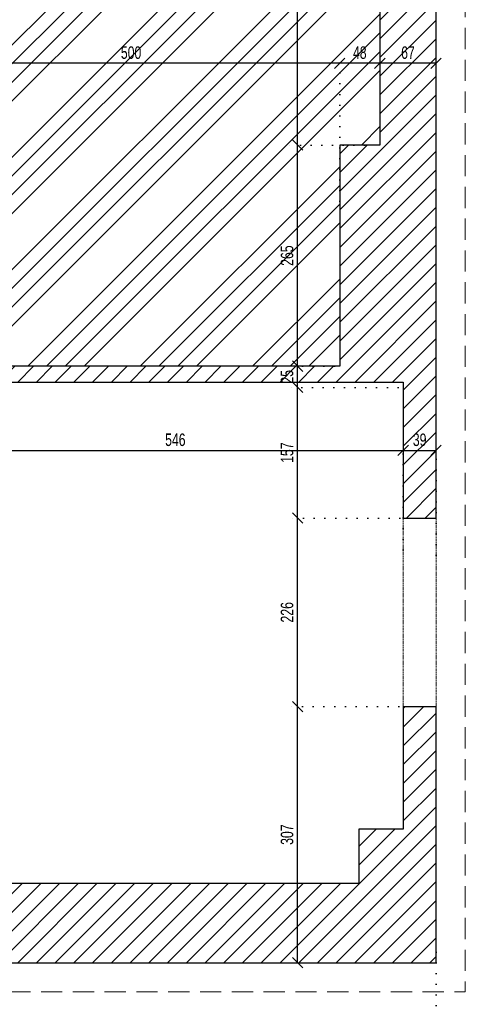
# Model space of a CAD drawing. Header units: millimetres. Extents: x 11149 to 111407, y -107619 to -23630.
# Tile 37 of 245: x 16179 to 16712, y -36493 to -35313. Entities that reach past the tile are written whole.
import ezdxf

# ---------------------------------------------------------------- set-up
doc = ezdxf.new("R2010")
doc.units = ezdxf.units.MM
doc.header["$LTSCALE"] = 2
for name, pattern in [('DOT', [6.35, 0, -6.35]), ('HIDDEN', [9.525, 6.35, -3.175]), ('HIDDENX2', [19.05, 12.7, -6.35])]:
    doc.linetypes.add(name, pattern=pattern)
doc.layers.get('0').update_dxf_attribs({"plot": 0})
doc.layers.get('Defpoints').update_dxf_attribs({"color": 1})
doc.layers.add('3DPLAN_A_KRESKOWANIE 1', color=253, linetype='Continuous')
for name, color, linetype, lineweight in [('3DPLAN_A_WYSOKOŚCI ZMIANA', 144, 'HIDDENX2', 5), ('A_KRESKOWANIE', 9, 'Continuous', 0), ('A_ściany mur', 2, 'Continuous', 30), ('e-cad_wymiary', 4, 'Continuous', 9)]:
    doc.layers.add(name, color=color, linetype=linetype, lineweight=lineweight)
doc.styles.add('e-cad_1', font='arial.ttf', dxfattribs={"width": 0.7})
doc.dimstyles.new('e-cad_1_100_[cm]', dxfattribs={"dimscale": 10, "dimtxt": 1.5, "dimasz": 1.25, "dimexe": 1.25, "dimexo": 0.625, "dimgap": 0.5, "dimtad": 1, "dimdec": 0, "dimrnd": 1, "dimzin": 1, "dimtxsty": 'e-cad_1', "dimblk": 'OBLIQUE', "dimcen": 2.5, "dimclrd": 256, "dimclre": 252, "dimclrt": 7, "dimadec": 0, "dimazin": 0, "dimtfac": 1, "dimtix": 1, "dimtmove": 2, "dimatfit": 3, "dimldrblk": 'NONE', "dimfxl": 60, "dimfxlon": 1, "dimarcsym": 0})
pattern_1 = [(45, (13281.13, -30963.905), (-11.22532, 11.22532), [])]

# ---------------------------------------------------------------- blocks, each defined once
blk = doc.blocks.new('_OBLIQUE')
at = {"color": 0, "linetype": 'ByBlock', "lineweight": -2}
blk.add_line((-0.5, -0.5), (0.5, 0.5), dxfattribs=at)
blk = doc.blocks.new('*D168')
at = {"layer": 'Defpoints', "color": 0}
for p in [(15941.1, -36408.4), (16677.5, -36424), (16677.5, -36577.9)]:
    blk.add_point(p, dxfattribs=at)
at = {"layer": 'e-cad_wymiary', "color": 252, "linetype": 'DOT', "lineweight": -2}
for p, q in [((15941.1, -36414.6), (15941.1, -36590.4)), ((16677.5, -36430.3), (16677.5, -36590.4))]:
    blk.add_line(p, q, dxfattribs=at)
at = {"layer": 'e-cad_wymiary', "lineweight": -2}
blk.add_line((15941.1, -36577.9), (16677.5, -36577.9), dxfattribs=at)
at = {"layer": 'e-cad_wymiary', "lineweight": -2, "xscale": 12.5, "yscale": 12.5, "zscale": 12.5, "rotation": 180}
blk.add_blockref('_OBLIQUE', (15941.1, -36577.9), dxfattribs=at)
at = {"layer": 'e-cad_wymiary', "lineweight": -2, "xscale": 12.5, "yscale": 12.5, "zscale": 12.5}
blk.add_blockref('_OBLIQUE', (16677.5, -36577.9), dxfattribs=at)
at = {"layer": 'e-cad_wymiary', "color": 7, "insert": (16309.3, -36565.2), "char_height": 15, "attachment_point": 5, "style": 'e-cad_1'}
blk.add_mtext('736', dxfattribs=at)
blk = doc.blocks.new('_None')
blk = doc.blocks.new('*D192')
at = {"layer": 'Defpoints', "color": 0}
for p in [(16511.6, -36135.9), (16677.5, -36135.9), (16677.5, -36442.9)]:
    blk.add_point(p, dxfattribs=at)
at = {"layer": 'e-cad_wymiary', "color": 252, "linetype": 'DOT', "lineweight": -2}
for p, q in [((16671.2, -36135.9), (16499.1, -36135.9)), ((16671.2, -36442.9), (16499.1, -36442.9))]:
    blk.add_line(p, q, dxfattribs=at)
at = {"layer": 'e-cad_wymiary', "lineweight": -2}
blk.add_line((16511.6, -36442.9), (16511.6, -36135.9), dxfattribs=at)
at = {"layer": 'e-cad_wymiary', "lineweight": -2, "xscale": 12.5, "yscale": 12.5, "zscale": 12.5}
for p, rotation in [((16511.6, -36135.9), 90), ((16511.6, -36442.9), 270)]:
    blk.add_blockref('_OBLIQUE', p, dxfattribs=dict(at, rotation=rotation))
at = {"layer": 'e-cad_wymiary', "color": 7, "insert": (16499, -36289.4), "char_height": 15, "attachment_point": 5, "rotation": 90, "style": 'e-cad_1'}
blk.add_mtext('307', dxfattribs=at)
blk = doc.blocks.new('*D193')
at = {"layer": 'Defpoints', "color": 0}
for p in [(16511.6, -35909.9), (16653, -35909.9), (16677.5, -36135.9)]:
    blk.add_point(p, dxfattribs=at)
at = {"layer": 'e-cad_wymiary', "color": 252, "linetype": 'DOT', "lineweight": -2}
for p, q in [((16646.8, -35909.9), (16499.1, -35909.9)), ((16671.2, -36135.9), (16499.1, -36135.9))]:
    blk.add_line(p, q, dxfattribs=at)
at = {"layer": 'e-cad_wymiary', "lineweight": -2}
blk.add_line((16511.6, -36135.9), (16511.6, -35909.9), dxfattribs=at)
at = {"layer": 'e-cad_wymiary', "lineweight": -2, "xscale": 12.5, "yscale": 12.5, "zscale": 12.5}
for p, rotation in [((16511.6, -35909.9), 90), ((16511.6, -36135.9), 270)]:
    blk.add_blockref('_OBLIQUE', p, dxfattribs=dict(at, rotation=rotation))
at = {"layer": 'e-cad_wymiary', "color": 7, "insert": (16499, -36022.9), "char_height": 15, "attachment_point": 5, "rotation": 90, "style": 'e-cad_1'}
blk.add_mtext('226', dxfattribs=at)
blk = doc.blocks.new('*D194')
at = {"layer": 'Defpoints', "color": 0}
for p in [(16511.6, -35753.4), (16638.1, -35753.4), (16653, -35909.9)]:
    blk.add_point(p, dxfattribs=at)
at = {"layer": 'e-cad_wymiary', "color": 252, "linetype": 'DOT', "lineweight": -2}
for p, q in [((16631.9, -35753.4), (16499.1, -35753.4)), ((16646.8, -35909.9), (16499.1, -35909.9))]:
    blk.add_line(p, q, dxfattribs=at)
at = {"layer": 'e-cad_wymiary', "lineweight": -2}
blk.add_line((16511.6, -35909.9), (16511.6, -35753.4), dxfattribs=at)
at = {"layer": 'e-cad_wymiary', "lineweight": -2, "xscale": 12.5, "yscale": 12.5, "zscale": 12.5}
for p, rotation in [((16511.6, -35753.4), 90), ((16511.6, -35909.9), 270)]:
    blk.add_blockref('_OBLIQUE', p, dxfattribs=dict(at, rotation=rotation))
at = {"layer": 'e-cad_wymiary', "color": 7, "insert": (16499, -35831.6), "char_height": 15, "attachment_point": 5, "rotation": 90, "style": 'e-cad_1'}
blk.add_mtext('157', dxfattribs=at)
blk = doc.blocks.new('*D195')
at = {"layer": 'Defpoints', "color": 0}
for p in [(16511.6, -35727.9), (16562.1, -35727.9), (16638.1, -35753.4)]:
    blk.add_point(p, dxfattribs=at)
at = {"layer": 'e-cad_wymiary', "color": 252, "linetype": 'DOT', "lineweight": -2}
for p, q in [((16555.9, -35727.9), (16499.1, -35727.9)), ((16631.9, -35753.4), (16499.1, -35753.4))]:
    blk.add_line(p, q, dxfattribs=at)
at = {"layer": 'e-cad_wymiary', "lineweight": -2}
blk.add_line((16511.6, -35753.4), (16511.6, -35727.9), dxfattribs=at)
at = {"layer": 'e-cad_wymiary', "lineweight": -2, "xscale": 12.5, "yscale": 12.5, "zscale": 12.5}
for p, rotation in [((16511.6, -35727.9), 90), ((16511.6, -35753.4), 270)]:
    blk.add_blockref('_OBLIQUE', p, dxfattribs=dict(at, rotation=rotation))
at = {"layer": 'e-cad_wymiary', "color": 7, "insert": (16499, -35740.6), "char_height": 15, "attachment_point": 5, "rotation": 90, "style": 'e-cad_1'}
blk.add_mtext('25', dxfattribs=at)
blk = doc.blocks.new('*D196')
at = {"layer": 'Defpoints', "color": 0}
for p in [(16511.6, -35462.9), (16598.1, -35462.9), (16562.1, -35727.9)]:
    blk.add_point(p, dxfattribs=at)
at = {"layer": 'e-cad_wymiary', "color": 252, "linetype": 'DOT', "lineweight": -2}
for p, q in [((16591.8, -35462.9), (16499.1, -35462.9)), ((16555.9, -35727.9), (16499.1, -35727.9))]:
    blk.add_line(p, q, dxfattribs=at)
at = {"layer": 'e-cad_wymiary', "lineweight": -2}
blk.add_line((16511.6, -35727.9), (16511.6, -35462.9), dxfattribs=at)
at = {"layer": 'e-cad_wymiary', "lineweight": -2, "xscale": 12.5, "yscale": 12.5, "zscale": 12.5}
for p, rotation in [((16511.6, -35462.9), 90), ((16511.6, -35727.9), 270)]:
    blk.add_blockref('_OBLIQUE', p, dxfattribs=dict(at, rotation=rotation))
at = {"layer": 'e-cad_wymiary', "color": 7, "insert": (16499, -35595.4), "char_height": 15, "attachment_point": 5, "rotation": 90, "style": 'e-cad_1'}
blk.add_mtext('265', dxfattribs=at)
blk = doc.blocks.new('*D197')
at = {"layer": 'Defpoints', "color": 0}
for p in [(16511.6, -35066.9), (16646.4, -35066.9), (16598.1, -35462.9)]:
    blk.add_point(p, dxfattribs=at)
at = {"layer": 'e-cad_wymiary', "color": 252, "linetype": 'DOT', "lineweight": -2}
for p, q in [((16640.2, -35066.9), (16499.1, -35066.9)), ((16591.8, -35462.9), (16499.1, -35462.9))]:
    blk.add_line(p, q, dxfattribs=at)
at = {"layer": 'e-cad_wymiary', "lineweight": -2}
blk.add_line((16511.6, -35462.9), (16511.6, -35066.9), dxfattribs=at)
at = {"layer": 'e-cad_wymiary', "lineweight": -2, "xscale": 12.5, "yscale": 12.5, "zscale": 12.5}
for p, rotation in [((16511.6, -35066.9), 90), ((16511.6, -35462.9), 270)]:
    blk.add_blockref('_OBLIQUE', p, dxfattribs=dict(at, rotation=rotation))
at = {"layer": 'e-cad_wymiary', "color": 7, "insert": (16499, -35264.9), "char_height": 15, "attachment_point": 5, "rotation": 90, "style": 'e-cad_1'}
blk.add_mtext('396', dxfattribs=at)
blk = doc.blocks.new('*D201')
at = {"layer": 'Defpoints', "color": 0}
for p in [(16610.1, -35364.9), (16610.1, -35365.9), (16677.5, -35365.9)]:
    blk.add_point(p, dxfattribs=at)
at = {"layer": 'e-cad_wymiary', "color": 252, "linetype": 'DOT', "lineweight": -2}
for p, q in [((16610.1, -35364.9), (16610.1, -35352.4)), ((16677.5, -35364.9), (16677.5, -35352.4))]:
    blk.add_line(p, q, dxfattribs=at)
at = {"layer": 'e-cad_wymiary', "lineweight": -2}
blk.add_line((16677.5, -35364.9), (16610.1, -35364.9), dxfattribs=at)
at = {"layer": 'e-cad_wymiary', "lineweight": -2, "xscale": 12.5, "yscale": 12.5, "zscale": 12.5, "rotation": 180}
blk.add_blockref('_OBLIQUE', (16610.1, -35364.9), dxfattribs=at)
at = {"layer": 'e-cad_wymiary', "lineweight": -2, "xscale": 12.5, "yscale": 12.5, "zscale": 12.5}
blk.add_blockref('_OBLIQUE', (16677.5, -35364.9), dxfattribs=at)
at = {"layer": 'e-cad_wymiary', "color": 7, "insert": (16643.8, -35352.2), "char_height": 15, "attachment_point": 5, "style": 'e-cad_1'}
blk.add_mtext('67', dxfattribs=at)
blk = doc.blocks.new('*D202')
at = {"layer": 'Defpoints', "color": 0}
for p in [(16562.1, -35364.9), (16610.1, -35365.9), (16562.1, -35536.3)]:
    blk.add_point(p, dxfattribs=at)
at = {"layer": 'e-cad_wymiary', "color": 252, "linetype": 'DOT', "lineweight": -2}
for p, q in [((16562.1, -35530.1), (16562.1, -35352.4)), ((16610.1, -35364.9), (16610.1, -35352.4))]:
    blk.add_line(p, q, dxfattribs=at)
at = {"layer": 'e-cad_wymiary', "lineweight": -2}
blk.add_line((16610.1, -35364.9), (16562.1, -35364.9), dxfattribs=at)
at = {"layer": 'e-cad_wymiary', "lineweight": -2, "xscale": 12.5, "yscale": 12.5, "zscale": 12.5, "rotation": 180}
blk.add_blockref('_OBLIQUE', (16562.1, -35364.9), dxfattribs=at)
at = {"layer": 'e-cad_wymiary', "lineweight": -2, "xscale": 12.5, "yscale": 12.5, "zscale": 12.5}
blk.add_blockref('_OBLIQUE', (16610.1, -35364.9), dxfattribs=at)
at = {"layer": 'e-cad_wymiary', "color": 7, "insert": (16586.1, -35352.2), "char_height": 15, "attachment_point": 5, "style": 'e-cad_1'}
blk.add_mtext('48', dxfattribs=at)
blk = doc.blocks.new('*D203')
at = {"layer": 'Defpoints', "color": 0}
for p in [(16062.1, -35364.9), (16062.1, -35457), (16562.1, -35536.3)]:
    blk.add_point(p, dxfattribs=at)
at = {"layer": 'e-cad_wymiary', "color": 252, "linetype": 'DOT', "lineweight": -2}
for p, q in [((16062.1, -35450.7), (16062.1, -35352.4)), ((16562.1, -35530.1), (16562.1, -35352.4))]:
    blk.add_line(p, q, dxfattribs=at)
at = {"layer": 'e-cad_wymiary', "lineweight": -2}
blk.add_line((16562.1, -35364.9), (16062.1, -35364.9), dxfattribs=at)
at = {"layer": 'e-cad_wymiary', "lineweight": -2, "xscale": 12.5, "yscale": 12.5, "zscale": 12.5, "rotation": 180}
blk.add_blockref('_OBLIQUE', (16062.1, -35364.9), dxfattribs=at)
at = {"layer": 'e-cad_wymiary', "lineweight": -2, "xscale": 12.5, "yscale": 12.5, "zscale": 12.5}
blk.add_blockref('_OBLIQUE', (16562.1, -35364.9), dxfattribs=at)
at = {"layer": 'e-cad_wymiary', "color": 7, "insert": (16312.1, -35352.2), "char_height": 15, "attachment_point": 5, "style": 'e-cad_1'}
blk.add_mtext('500', dxfattribs=at)
blk = doc.blocks.new('*D274')
at = {"layer": 'Defpoints', "color": 0}
for p in [(16638.1, -35828.9), (16638.1, -35954.3), (16092.1, -35992)]:
    blk.add_point(p, dxfattribs=at)
at = {"layer": 'e-cad_wymiary', "color": 252, "linetype": 'DOT', "lineweight": -2}
for p, q in [((16092.1, -35985.7), (16092.1, -35816.4)), ((16638.1, -35948.1), (16638.1, -35816.4))]:
    blk.add_line(p, q, dxfattribs=at)
at = {"layer": 'e-cad_wymiary', "lineweight": -2}
blk.add_line((16092.1, -35828.9), (16638.1, -35828.9), dxfattribs=at)
at = {"layer": 'e-cad_wymiary', "lineweight": -2, "xscale": 12.5, "yscale": 12.5, "zscale": 12.5, "rotation": 180}
blk.add_blockref('_OBLIQUE', (16092.1, -35828.9), dxfattribs=at)
at = {"layer": 'e-cad_wymiary', "lineweight": -2, "xscale": 12.5, "yscale": 12.5, "zscale": 12.5}
blk.add_blockref('_OBLIQUE', (16638.1, -35828.9), dxfattribs=at)
at = {"layer": 'e-cad_wymiary', "color": 7, "insert": (16365.1, -35816.2), "char_height": 15, "attachment_point": 5, "style": 'e-cad_1'}
blk.add_mtext('546', dxfattribs=at)
blk = doc.blocks.new('*D275')
at = {"layer": 'Defpoints', "color": 0}
for p in [(16677.5, -35828.9), (16638.1, -35954.3), (16677.5, -35960.6)]:
    blk.add_point(p, dxfattribs=at)
at = {"layer": 'e-cad_wymiary', "color": 252, "linetype": 'DOT', "lineweight": -2}
for p, q in [((16638.1, -35948.1), (16638.1, -35816.4)), ((16677.5, -35954.4), (16677.5, -35816.4))]:
    blk.add_line(p, q, dxfattribs=at)
at = {"layer": 'e-cad_wymiary', "lineweight": -2}
blk.add_line((16638.1, -35828.9), (16677.5, -35828.9), dxfattribs=at)
at = {"layer": 'e-cad_wymiary', "lineweight": -2, "xscale": 12.5, "yscale": 12.5, "zscale": 12.5, "rotation": 180}
blk.add_blockref('_OBLIQUE', (16638.1, -35828.9), dxfattribs=at)
at = {"layer": 'e-cad_wymiary', "lineweight": -2, "xscale": 12.5, "yscale": 12.5, "zscale": 12.5}
blk.add_blockref('_OBLIQUE', (16677.5, -35828.9), dxfattribs=at)
at = {"layer": 'e-cad_wymiary', "color": 7, "insert": (16657.8, -35816.2), "char_height": 15, "attachment_point": 5, "style": 'e-cad_1'}
blk.add_mtext('39', dxfattribs=at)

msp = doc.modelspace()

# ---------------------------------------------------------------- hatches: boundary and pattern name
at = {"layer": '3DPLAN_A_KRESKOWANIE 1'}
h = msp.add_hatch(dxfattribs=at)
h.set_pattern_fill('ANSI31', color=256, scale=5, style=0)
h.set_pattern_definition(pattern_1)
h.paths.add_polyline_path([(15716.12, -35746.89), (16069.12, -35746.89), (16069.12, -35810.89), (16092.12, -35810.89), (16092.12, -35746.89), (16638.12, -35746.89), (16638.12, -35909.89), (16677.49, -35909.89), (16677.49, -35066.89), (16610.12, -35066.89), (16610.12, -35462.89), (16562.12, -35462.89), (16562.12, -35727.89), (16058.12, -35727.89), (16058.12, -35676.89), (16046.12, -35676.89), (16046.12, -35655.89), (16024.12, -35655.89), (16024.12, -35676.89), (16012.12, -35676.89), (16012.12, -35727.89), (15728.12, -35727.89), (15728.12, -35598.89), (15716.12, -35598.89), (15716.12, -35727.89)])
h = msp.add_hatch(dxfattribs=at)
h.set_pattern_fill('ANSI31', color=256, scale=5, style=0)
h.set_pattern_definition(pattern_1)
h.paths.add_polyline_path([(16069.12, -35925.89), (16069.12, -35938.39), (16069.12, -36302.89), (16041.12, -36302.89), (16041.12, -36354.89), (15941.12, -36354.89), (15941.12, -36442.89), (16677.49, -36442.89), (16677.49, -36135.89), (16638.12, -36135.89), (16638.12, -36282.89), (16585.12, -36282.89), (16585.12, -36347.89), (16092.12, -36347.89), (16092.12, -35913.89), (16069.12, -35913.89)])
at = {"layer": 'A_KRESKOWANIE', "transparency": 33554687}
h = msp.add_hatch(dxfattribs=at)
h.set_pattern_fill('ANSI34', color=256, scale=5)
h.set_pattern_definition([(45, (7e-12, 214.15), (-67.35192, 67.35192), []), (45, (22.45, 214.15), (-67.35192, 67.35192), []), (45, (44.9, 214.15), (-67.35192, 67.35192), []), (45, (67.35, 214.15), (-67.35192, 67.35192), [])])
h.paths.add_polyline_path([(15460.12, -35256.89), (15460.12, -35111.89), (15460.12, -34934.89), (15460.12, -34801.89), (15525.12, -34801.89), (15640.12, -34801.89), (15826.12, -34801.89), (15941.12, -34801.89), (16013.12, -34801.89), (16013.12, -34854.89), (16062.12, -34854.89), (16062.12, -34796.89), (16562.12, -34796.89), (16562.12, -34927.89), (16610.12, -34927.89), (16610.12, -34936.89), (16610.12, -35066.89), (16610.12, -35462.89), (16562.12, -35462.89), (16562.12, -35727.89), (16058.12, -35727.89), (16058.12, -35676.89), (16046.12, -35676.89), (16046.12, -35655.89), (16046.12, -35479.89), (16062.12, -35479.89), (16062.12, -35403.89), (16015.12, -35403.89), (16015.12, -35449.89), (15728.12, -35449.89), (15460.12, -35449.89), (15460.12, -35376.89)])
h.paths.add_polyline_path([(15728.12, -35449.89), (15728.12, -35478.89), (15728.12, -35598.89), (15728.12, -35727.89), (16012.12, -35727.89), (16012.12, -35676.89), (16024.12, -35676.89), (16024.12, -35655.89), (16046.12, -35655.89), (16046.12, -35479.89), (16015.12, -35479.89), (16015.12, -35449.89)])

# ---------------------------------------------------------------- linework, layer by layer
at = {"layer": '3DPLAN_A_WYSOKOŚCI ZMIANA'}
for p in [(16712.49, -34712.89), (11746.49, -36477.89)]:
    msp.add_line(p, (16712.49, -36477.89), dxfattribs=at)
at = {"layer": 'A_ściany mur', "ltscale": 0.1}
for p, q in [((16610.12, -35066.89), (16610.12, -35462.89)), ((16677.49, -35909.89), (16677.49, -35066.89)), ((16610.12, -35462.89), (16562.12, -35462.89)), ((16562.12, -35462.89), (16562.12, -35727.89)), ((16562.12, -35727.89), (16058.12, -35727.89)), ((16092.12, -35746.89), (16638.12, -35746.89)), ((16638.12, -35746.89), (16638.12, -35909.89)), ((16638.12, -35909.89), (16677.49, -35909.89)), ((16638.12, -36135.89), (16638.12, -36282.89)), ((16638.12, -36135.89), (16677.49, -36135.89)), ((16677.49, -36442.89), (16677.49, -36135.89)), ((16585.12, -36282.89), (16585.12, -36347.89)), ((16638.12, -36282.89), (16585.12, -36282.89)), ((16585.12, -36347.89), (16092.12, -36347.89)), ((15941.12, -36442.89), (16677.49, -36442.89))]:
    msp.add_line(p, q, dxfattribs=at)
at = {"layer": 'A_ściany mur', "color": 4, "linetype": 'HIDDEN', "lineweight": 5, "ltscale": 0.1}
for p, q in [((16638.12, -35909.89), (16638.12, -36135.89)), ((16677.49, -35909.89), (16677.49, -36135.89))]:
    msp.add_line(p, q, dxfattribs=at)

# ---------------------------------------------------------------- dimensions: what is measured, and where the dimension line sits
at = {"layer": 'e-cad_wymiary'}
for base, p1, p2, picture, middle in [((16511.65, -35066.89), (16598.09, -35462.89), (16646.42, -35066.89), '*D197', (16498.98, -35264.89)), ((16511.65, -35462.89), (16562.12, -35727.89), (16598.09, -35462.89), '*D196', (16498.99, -35595.39)), ((16511.65, -35727.89), (16638.12, -35753.35), (16562.12, -35727.89), '*D195', (16498.99, -35740.62)), ((16511.65, -35753.35), (16653.04, -35909.89), (16638.12, -35753.35), '*D194', (16498.99, -35831.62)), ((16511.65, -35909.89), (16677.49, -36135.89), (16653.04, -35909.89), '*D193', (16498.99, -36022.89)), ((16511.65, -36135.89), (16677.49, -36442.89), (16677.49, -36135.89), '*D192', (16498.98, -36289.39))]:
    dim = msp.add_linear_dim(base=base, p1=p1, p2=p2, angle=90, dimstyle='e-cad_1_100_[cm]', dxfattribs=at)
    dim.commit()
    dim.dimension.update_dxf_attribs({"geometry": picture, "text_midpoint": middle})
for base, p1, p2, picture, middle in [((16062.12, -35364.89), (16562.12, -35536.32), (16062.12, -35456.95), '*D203', (16312.12, -35352.23)), ((16562.12, -35364.89), (16610.12, -35365.87), (16562.12, -35536.32), '*D202', (16586.12, -35352.23)), ((16610.12, -35364.89), (16677.49, -35365.87), (16610.12, -35365.87), '*D201', (16643.8, -35352.23)), ((16638.12, -35828.89), (16092.12, -35991.99), (16638.12, -35954.34), '*D274', (16365.12, -35816.23)), ((16677.49, -35828.89), (16638.12, -35954.34), (16677.49, -35960.6), '*D275', (16657.8, -35816.23)), ((16677.49, -36577.89), (15941.12, -36408.37), (16677.49, -36424.02), '*D168', (16309.3, -36565.23))]:
    dim = msp.add_linear_dim(base=base, p1=p1, p2=p2, dimstyle='e-cad_1_100_[cm]', dxfattribs=at)
    dim.commit()
    dim.dimension.update_dxf_attribs({"geometry": picture, "text_midpoint": middle})

doc.saveas('drawing.dxf')
